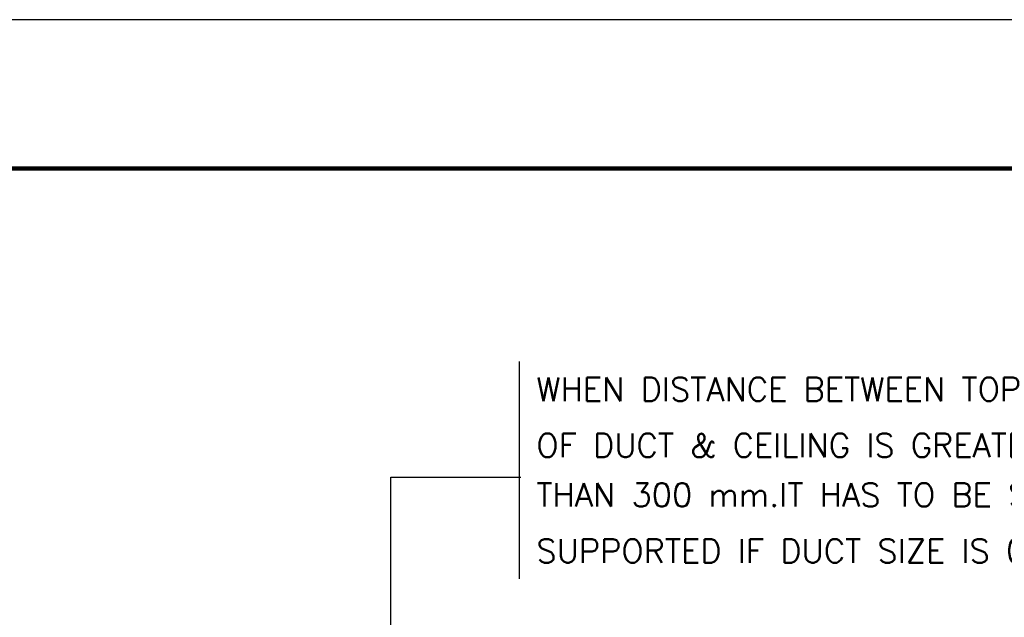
# Model space of a CAD drawing. Header units: millimetres. Extents: x 0 to 531, y -4 to 262.
# Tile 20 of 35: x 235 to 255, y 153 to 165. Entities that reach past the tile are written whole.
import ezdxf

# ---------------------------------------------------------------- set-up
doc = ezdxf.new("R2010")
doc.units = ezdxf.units.MM
for name, color, linetype in [('.1', 1, 'Continuous'), ('template', 7, 'Continuous'), ('text', 7, 'Continuous')]:
    doc.layers.add(name, color=color, linetype=linetype)
doc.styles.add('ROMANC', font='romans.shx', dxfattribs={"width": 0.65, "height": 200})

msp = doc.modelspace()

# ---------------------------------------------------------------- linework, layer by layer
at = {"layer": '.1', "color": 0}
msp.add_line((317.84, 164.9), (218.564, 164.9), dxfattribs=at)
at = {"layer": 'template', "linetype": 'Continuous', "const_width": 0.0853}
msp.add_lwpolyline([(224.581, 97.513), (314.832, 97.513), (314.832, 161.892), (224.581, 161.892)], close=True, dxfattribs=at)
at = {"layer": 'text'}
msp.add_line((245.336, 157.993), (245.336, 153.601), dxfattribs=at)
msp.add_lwpolyline([(241.515, 148.848), (242.74, 148.848), (242.74, 155.653), (245.372, 155.653)], dxfattribs=at)

# ---------------------------------------------------------------- texts
at = {"layer": 'text', "style": 'ROMANC'}
for s, p in [('WHEN DISTANCE BETWEEN TOP ', (245.684, 157.195)), ('OF DUCT & CEILING IS GREATER ', (245.684, 156.061)), ('THAN 300 mm.IT HAS TO BE SEISMICLY ', (245.684, 155.061)), ('SUPPORTED IF DUCT SIZE IS 0.56 M  OR LARGER', (245.684, 153.927))]:
    msp.add_text(s, height=0.47736, dxfattribs=at).set_placement(p)

doc.saveas('drawing.dxf')
